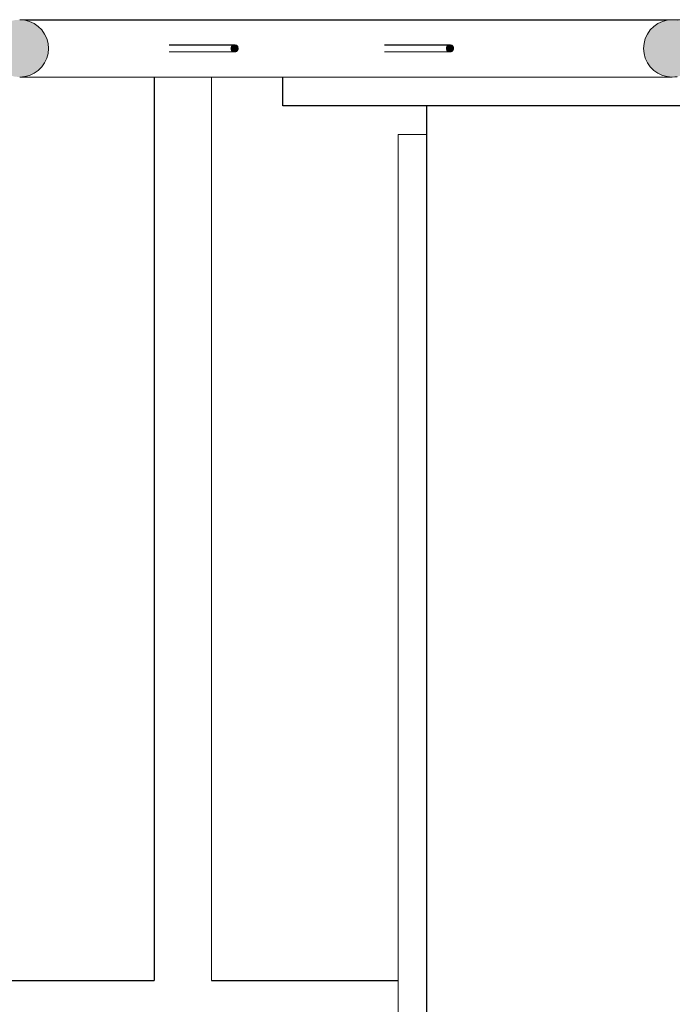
# Model space of a CAD drawing. Header units: millimetres. Extents: x -8078 to 234695, y -4319 to 602442.
# Tile 63 of 152: x 37446 to 37901, y 297837 to 298524. Entities that reach past the tile are written whole.
import ezdxf

# ---------------------------------------------------------------- set-up
doc = ezdxf.new("R2010")
doc.units = ezdxf.units.MM
doc.header["$MEASUREMENT"] = 0
doc.linetypes.add('Wipeout_Contour', pattern=[1000, 0, -1000])
doc.layers.add('#podkład', color=252, linetype='Continuous')
doc.layers.add('Konstrukcja - Stropy', color=7, linetype='Continuous')

# ---------------------------------------------------------------- blocks, each defined once
blk = doc.blocks.new('qqe433333')
at = {"linetype": 'Continuous', "lineweight": 0}
blk.add_hatch(color=252, dxfattribs=at).paths.add_polyline_path([(-1949.87, 684409.41), (-1946.39, 684409.1), (-1942.91, 684409.41), (-1939.53, 684410.31), (-1936.36, 684411.78), (-1933.5, 684413.78), (-1931.03, 684416.25), (-1929.03, 684419.1), (-1927.55, 684422.26), (-1926.64, 684425.63), (-1926.34, 684429.1), (-1926.64, 684432.58), (-1927.55, 684435.94), (-1929.03, 684439.1), (-1931.03, 684441.96), (-1933.5, 684444.42), (-1936.36, 684446.42), (-1939.53, 684447.9), (-1942.91, 684448.8), (-1946.39, 684449.1), (-1949.87, 684448.8), (-1953.24, 684447.9), (-1956.41, 684446.42), (-1959.27, 684444.42), (-1961.74, 684441.96), (-1963.75, 684439.1), (-1965.22, 684435.94), (-1966.13, 684432.58), (-1966.43, 684429.1), (-1966.13, 684425.63), (-1965.22, 684422.26), (-1963.75, 684419.1), (-1961.74, 684416.25), (-1959.27, 684413.78), (-1956.41, 684411.78), (-1953.24, 684410.31)])
at = {"color": 252, "linetype": 'Wipeout_Contour', "lineweight": 0, "ltscale": 1879011.78029739}
blk.add_wipeout([(-1842.18, 684426.6), (-1796.58, 684426.6), (-1797.02, 684426.64), (-1842.61, 684426.64)], dxfattribs=at)
at = {"color": 252, "linetype": 'Wipeout_Contour', "lineweight": 0, "ltscale": 1878431.725451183}
blk.add_wipeout([(-1692.03, 684426.6), (-1646.43, 684426.6), (-1646.87, 684426.64), (-1692.46, 684426.64)], dxfattribs=at)
at = {"color": 252, "linetype": 'Wipeout_Contour', "lineweight": 0, "ltscale": 1878715.475392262}
blk.add_wipeout([(-1836.07, 683762.77), (-1832.6, 683759.3), (-1832.6, 684409.1), (-1836.07, 684409.1)], dxfattribs=at)
at = {"color": 252, "linetype": 'Wipeout_Contour', "lineweight": 0, "ltscale": 1878641.415821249}
blk.add_wipeout([(-1812.9, 683778.99), (-1812.6, 683779.3), (-1812.6, 684409.1), (-1812.9, 684409.1)], dxfattribs=at)
at = {"color": 252, "linetype": 'Wipeout_Contour', "lineweight": 0, "ltscale": 1877823.185803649}
blk.add_wipeout([(-1538.38, 684409.1), (-1491.43, 684409.1), (-1494.91, 684409.41), (-1541.62, 684409.41)], dxfattribs=at)
at = {"color": 252, "linetype": 'Wipeout_Contour', "lineweight": 0, "ltscale": 1877775.371070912}
blk.add_wipeout([(-1662.6, 683189.1), (-1662.6, 684369.1), (-1682.6, 684369.1), (-1682.6, 683189.1)], dxfattribs=at).dxf.layer = 'Konstrukcja - Stropy'
at = {"color": 252, "linetype": 'Wipeout_Contour', "lineweight": 0, "ltscale": 1879013.51307809}
blk.add_wipeout([(-1842.61, 684426.64), (-1797.02, 684426.64), (-1797.44, 684426.75), (-1843.03, 684426.75)], dxfattribs=at)
at = {"color": 252, "linetype": 'Wipeout_Contour', "lineweight": 0, "ltscale": 1878433.458271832}
blk.add_wipeout([(-1692.46, 684426.64), (-1646.87, 684426.64), (-1647.29, 684426.75), (-1692.88, 684426.75)], dxfattribs=at)
at = {"color": 252, "linetype": 'Wipeout_Contour', "lineweight": 0, "ltscale": 1878730.455168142}
blk.add_wipeout([(-1839.44, 683766.14), (-1836.07, 683762.77), (-1836.07, 684409.1), (-1839.44, 684409.1)], dxfattribs=at)
at = {"color": 252, "linetype": 'Wipeout_Contour', "lineweight": 0, "ltscale": 1878643.43468962}
blk.add_wipeout([(-1813.8, 683778.09), (-1812.9, 683778.99), (-1812.9, 684409.1), (-1813.8, 684409.1)], dxfattribs=at)
at = {"color": 252, "linetype": 'Wipeout_Contour', "lineweight": 0, "ltscale": 1877836.603985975}
blk.add_wipeout([(-1544.77, 684410.31), (-1541.62, 684409.41), (-1494.91, 684409.41), (-1498.29, 684410.31)], dxfattribs=at)
at = {"color": 252, "linetype": 'Wipeout_Contour', "lineweight": 0, "ltscale": 1876858.275896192}
blk.add_wipeout([(-1662.6, 683189.1), (-1202.6, 683189.1), (-1202.6, 684389.1), (-1662.6, 684389.1)], dxfattribs=at)
at = {"color": 252, "linetype": 'Continuous', "lineweight": 25, "ltscale": 100}
blk.add_line((-1662.6, 683189.1), (-1662.6, 684369.1), dxfattribs=at)
at = {"layer": 'Konstrukcja - Stropy', "color": 252, "linetype": 'Continuous', "lineweight": 13, "ltscale": 100}
blk.add_line((-1662.6, 684369.1), (-1682.6, 684369.1), dxfattribs=at)
at = {"color": 252, "linetype": 'Wipeout_Contour', "lineweight": 0, "ltscale": 1879015.244997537}
blk.add_wipeout([(-1843.03, 684426.75), (-1797.44, 684426.75), (-1797.83, 684426.94), (-1843.43, 684426.94)], dxfattribs=at)
at = {"color": 252, "linetype": 'Wipeout_Contour', "lineweight": 0, "ltscale": 1878435.190181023}
blk.add_wipeout([(-1692.88, 684426.75), (-1647.29, 684426.75), (-1647.69, 684426.94), (-1693.28, 684426.94)], dxfattribs=at)
at = {"color": 252, "linetype": 'Wipeout_Contour', "lineweight": 0, "ltscale": 1877850.042564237}
blk.add_wipeout([(-1544.77, 684410.31), (-1498.29, 684410.31), (-1501.46, 684411.78), (-1547.72, 684411.78)], dxfattribs=at)
at = {"color": 252, "linetype": 'Wipeout_Contour', "lineweight": 0, "ltscale": 1878744.74876833}
blk.add_wipeout([(-1842.6, 683769.3), (-1839.44, 683766.14), (-1839.44, 684409.1), (-1842.6, 684409.1)], dxfattribs=at)
at = {"color": 252, "linetype": 'Wipeout_Contour', "lineweight": 0, "ltscale": 1878647.411410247}
blk.add_wipeout([(-1815.28, 683776.62), (-1813.8, 683778.09), (-1813.8, 684409.1), (-1815.28, 684409.1)], dxfattribs=at)
at = {"color": 252, "linetype": 'Wipeout_Contour', "lineweight": 0, "ltscale": 1879016.923331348}
blk.add_wipeout([(-1843.43, 684426.94), (-1797.83, 684426.94), (-1798.19, 684427.19), (-1843.78, 684427.19)], dxfattribs=at)
at = {"color": 252, "linetype": 'Wipeout_Contour', "lineweight": 0, "ltscale": 1878436.868552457}
blk.add_wipeout([(-1693.28, 684426.94), (-1647.69, 684426.94), (-1648.04, 684427.19), (-1693.64, 684427.19)], dxfattribs=at)
at = {"color": 252, "linetype": 'Wipeout_Contour', "lineweight": 0, "ltscale": 1877863.093221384}
blk.add_wipeout([(-1550.39, 684413.78), (-1547.72, 684411.78), (-1501.46, 684411.78), (-1504.32, 684413.78)], dxfattribs=at)
at = {"color": 252, "linetype": 'Wipeout_Contour', "lineweight": 0, "ltscale": 1878757.921879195}
blk.add_wipeout([(-1845.45, 683772.15), (-1842.6, 683769.3), (-1842.6, 684409.1), (-1845.45, 684409.1)], dxfattribs=at)
at = {"color": 252, "linetype": 'Wipeout_Contour', "lineweight": 0, "ltscale": 1878653.225277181}
blk.add_wipeout([(-1817.28, 683774.62), (-1815.28, 683776.62), (-1815.28, 684409.1), (-1817.28, 684409.1)], dxfattribs=at)
at = {"color": 252, "linetype": 'Wipeout_Contour', "lineweight": 0, "ltscale": 1879018.497191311}
blk.add_wipeout([(-1844.09, 684427.5), (-1843.78, 684427.19), (-1798.19, 684427.19), (-1798.5, 684427.5)], dxfattribs=at)
at = {"color": 252, "linetype": 'Wipeout_Contour', "lineweight": 0, "ltscale": 1878438.442472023}
blk.add_wipeout([(-1693.64, 684427.19), (-1648.04, 684427.19), (-1648.35, 684427.5), (-1693.94, 684427.5)], dxfattribs=at)
at = {"color": 252, "linetype": 'Wipeout_Contour', "lineweight": 0, "ltscale": 1877875.359443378}
blk.add_wipeout([(-1552.69, 684416.25), (-1550.39, 684413.78), (-1504.32, 684413.78), (-1506.79, 684416.25)], dxfattribs=at)
at = {"color": 252, "linetype": 'Wipeout_Contour', "lineweight": 0, "ltscale": 1878769.574240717}
blk.add_wipeout([(-1847.92, 683774.62), (-1845.45, 683772.15), (-1845.45, 684409.1), (-1847.92, 684409.1)], dxfattribs=at)
at = {"color": 252, "linetype": 'Wipeout_Contour', "lineweight": 0, "ltscale": 1878660.699461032}
blk.add_wipeout([(-1819.74, 684409.1), (-1819.74, 683772.15), (-1817.28, 683774.62), (-1817.28, 684409.1)], dxfattribs=at)
at = {"color": 252, "linetype": 'Wipeout_Contour', "lineweight": 0, "ltscale": 1879295.114323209}
blk.add_wipeout([(-2304.12, 683762.77), (-1836.07, 683762.77), (-1839.44, 683766.14), (-2300.76, 683766.14)], dxfattribs=at)
at = {"color": 252, "linetype": 'Wipeout_Contour', "lineweight": 0, "ltscale": 1879019.918712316}
blk.add_wipeout([(-1798.5, 684427.5), (-1798.75, 684427.85), (-1844.34, 684427.85), (-1844.09, 684427.5)], dxfattribs=at)
at = {"color": 252, "linetype": 'Wipeout_Contour', "lineweight": 0, "ltscale": 1878439.864075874}
blk.add_wipeout([(-1693.94, 684427.5), (-1648.35, 684427.5), (-1648.6, 684427.85), (-1694.19, 684427.85)], dxfattribs=at)
at = {"color": 252, "linetype": 'Wipeout_Contour', "lineweight": 0, "ltscale": 1877886.468509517}
blk.add_wipeout([(-1552.69, 684416.25), (-1506.79, 684416.25), (-1508.79, 684419.1), (-1554.56, 684419.1)], dxfattribs=at)
at = {"color": 252, "linetype": 'Wipeout_Contour', "lineweight": 0, "ltscale": 1878779.351813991}
blk.add_wipeout([(-1849.92, 683776.62), (-1847.92, 683774.62), (-1847.92, 684409.1), (-1849.92, 684409.1)], dxfattribs=at)
at = {"color": 252, "linetype": 'Wipeout_Contour', "lineweight": 0, "ltscale": 1878669.606995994}
blk.add_wipeout([(-1822.6, 684409.1), (-1822.6, 683769.3), (-1819.74, 683772.15), (-1819.74, 684409.1)], dxfattribs=at)
at = {"color": 252, "linetype": 'Wipeout_Contour', "lineweight": 0, "ltscale": 1879298.478725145}
blk.add_wipeout([(-1839.44, 683766.14), (-1842.6, 683769.3), (-2297.6, 683769.3), (-2300.76, 683766.14)], dxfattribs=at)
at = {"color": 252, "linetype": 'Wipeout_Contour', "lineweight": 0, "ltscale": 1879021.144703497}
blk.add_wipeout([(-1798.75, 684427.85), (-1798.93, 684428.25), (-1844.52, 684428.25), (-1844.34, 684427.85)], dxfattribs=at)
at = {"color": 252, "linetype": 'Wipeout_Contour', "lineweight": 0, "ltscale": 1878441.090169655}
blk.add_wipeout([(-1694.19, 684427.85), (-1648.6, 684427.85), (-1648.79, 684428.25), (-1694.37, 684428.25)], dxfattribs=at)
at = {"color": 252, "linetype": 'Wipeout_Contour', "lineweight": 0, "ltscale": 1877896.082921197}
blk.add_wipeout([(-1554.56, 684419.1), (-1508.79, 684419.1), (-1510.27, 684422.26), (-1555.93, 684422.26)], dxfattribs=at)
at = {"color": 252, "linetype": 'Wipeout_Contour', "lineweight": 0, "ltscale": 1878786.957519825}
blk.add_wipeout([(-1851.39, 683778.09), (-1849.92, 683776.62), (-1849.92, 684409.1), (-1851.39, 684409.1)], dxfattribs=at)
at = {"color": 252, "linetype": 'Wipeout_Contour', "lineweight": 0, "ltscale": 1878679.67719677}
blk.add_wipeout([(-1825.76, 683766.14), (-1822.6, 683769.3), (-1822.6, 684409.1), (-1825.76, 684409.1)], dxfattribs=at)
at = {"color": 252, "linetype": 'Wipeout_Contour', "lineweight": 0, "ltscale": 1879301.579492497}
blk.add_wipeout([(-1842.6, 683769.3), (-1845.45, 683772.15), (-2294.74, 683772.15), (-2297.6, 683769.3)], dxfattribs=at)
at = {"color": 252, "linetype": 'Wipeout_Contour', "lineweight": 0, "ltscale": 1879022.137916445}
blk.add_wipeout([(-1844.52, 684428.25), (-1798.93, 684428.25), (-1799.05, 684428.67), (-1844.63, 684428.67)], dxfattribs=at)
at = {"color": 252, "linetype": 'Wipeout_Contour', "lineweight": 0, "ltscale": 1878442.083500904}
blk.add_wipeout([(-1694.37, 684428.25), (-1648.79, 684428.25), (-1648.9, 684428.67), (-1694.48, 684428.67)], dxfattribs=at)
at = {"color": 252, "linetype": 'Wipeout_Contour', "lineweight": 0, "ltscale": 1877903.910568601}
blk.add_wipeout([(-1555.93, 684422.26), (-1510.27, 684422.26), (-1511.17, 684425.63), (-1556.78, 684425.63)], dxfattribs=at)
at = {"color": 252, "linetype": 'Wipeout_Contour', "lineweight": 0, "ltscale": 1878792.160196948}
blk.add_wipeout([(-1852.29, 683778.99), (-1851.39, 683778.09), (-1851.39, 684409.1), (-1852.29, 684409.1)], dxfattribs=at)
at = {"color": 252, "linetype": 'Wipeout_Contour', "lineweight": 0, "ltscale": 1878690.604120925}
blk.add_wipeout([(-1829.12, 683762.77), (-1825.76, 683766.14), (-1825.76, 684409.1), (-1829.12, 684409.1)], dxfattribs=at)
at = {"color": 252, "linetype": 'Wipeout_Contour', "lineweight": 0, "ltscale": 1879304.322322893}
blk.add_wipeout([(-1845.45, 683772.15), (-1847.92, 683774.62), (-2292.28, 683774.62), (-2294.74, 683772.15)], dxfattribs=at)
at = {"color": 252, "linetype": 'Wipeout_Contour', "lineweight": 0, "ltscale": 1879022.868169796}
blk.add_wipeout([(-1844.63, 684428.67), (-1799.05, 684428.67), (-1799.09, 684429.1), (-1844.67, 684429.1)], dxfattribs=at)
at = {"color": 252, "linetype": 'Wipeout_Contour', "lineweight": 0, "ltscale": 1878442.813884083}
blk.add_wipeout([(-1694.48, 684428.67), (-1648.9, 684428.67), (-1648.94, 684429.1), (-1694.52, 684429.1)], dxfattribs=at)
at = {"color": 252, "linetype": 'Wipeout_Contour', "lineweight": 0, "ltscale": 1877909.713629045}
blk.add_wipeout([(-1556.78, 684425.63), (-1511.17, 684425.63), (-1511.48, 684429.1), (-1557.06, 684429.1)], dxfattribs=at)
at = {"color": 252, "linetype": 'Wipeout_Contour', "lineweight": 0, "ltscale": 1878794.80177987}
blk.add_wipeout([(-1852.6, 683779.3), (-1852.29, 683778.99), (-1852.29, 684409.1), (-1852.6, 684409.1)], dxfattribs=at)
at = {"color": 252, "linetype": 'Wipeout_Contour', "lineweight": 0, "ltscale": 1878702.055785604}
blk.add_wipeout([(-1832.6, 683759.3), (-1829.12, 683762.77), (-1829.12, 684409.1), (-1832.6, 684409.1)], dxfattribs=at)
at = {"color": 252, "linetype": 'Wipeout_Contour', "lineweight": 0, "ltscale": 1877913.316674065}
blk.add_wipeout([(-1557.06, 684429.1), (-1511.48, 684429.1), (-1511.17, 684432.58), (-1556.78, 684432.58)], dxfattribs=at)
at = {"color": 252, "linetype": 'Wipeout_Contour', "lineweight": 0, "ltscale": 1879023.318296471}
blk.add_wipeout([(-1844.67, 684429.1), (-1799.09, 684429.1), (-1799.05, 684429.54), (-1844.63, 684429.54)], dxfattribs=at)
at = {"color": 252, "linetype": 'Wipeout_Contour', "lineweight": 0, "ltscale": 1878443.264118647}
blk.add_wipeout([(-1694.52, 684429.1), (-1648.94, 684429.1), (-1648.9, 684429.54), (-1694.48, 684429.54)], dxfattribs=at)
at = {"color": 252, "linetype": 'Wipeout_Contour', "lineweight": 0, "ltscale": 1878695.259810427}
blk.add_wipeout([(-1946.39, 684409.1), (-1538.38, 684409.1), (-1541.62, 684409.41), (-1942.91, 684409.41)], dxfattribs=at)
at = {"color": 252, "linetype": 'Wipeout_Contour', "lineweight": 0, "ltscale": 1879306.623889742}
blk.add_wipeout([(-2292.28, 683774.62), (-1847.92, 683774.62), (-1849.92, 683776.62), (-2290.28, 683776.62)], dxfattribs=at)
at = {"color": 252, "linetype": 'Wipeout_Contour', "lineweight": 0, "ltscale": 1878077.379906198}
blk.add_wipeout([(-1829.12, 683762.77), (-1682.6, 683762.77), (-1682.6, 683766.14), (-1825.76, 683766.14)], dxfattribs=at)
at = {"color": 252, "linetype": 'Wipeout_Contour', "lineweight": 0, "ltscale": 1877914.610234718}
blk.add_wipeout([(-1556.78, 684432.58), (-1511.17, 684432.58), (-1510.27, 684435.94), (-1555.93, 684435.94)], dxfattribs=at)
at = {"color": 252, "linetype": 'Wipeout_Contour', "lineweight": 0, "ltscale": 1879023.47458648}
blk.add_wipeout([(-1844.63, 684429.54), (-1799.05, 684429.54), (-1798.93, 684429.96), (-1844.52, 684429.96)], dxfattribs=at)
at = {"color": 252, "linetype": 'Wipeout_Contour', "lineweight": 0, "ltscale": 1878443.420583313}
blk.add_wipeout([(-1694.48, 684429.54), (-1648.9, 684429.54), (-1648.79, 684429.96), (-1694.37, 684429.96)], dxfattribs=at)
at = {"color": 252, "linetype": 'Wipeout_Contour', "lineweight": 0, "ltscale": 1878695.433930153}
blk.add_wipeout([(-1939.53, 684410.31), (-1942.91, 684409.41), (-1541.62, 684409.41), (-1544.77, 684410.31)], dxfattribs=at)
at = {"color": 252, "linetype": 'Wipeout_Contour', "lineweight": 0, "ltscale": 1879308.414197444}
blk.add_wipeout([(-2288.8, 683778.09), (-2290.28, 683776.62), (-1849.92, 683776.62), (-1851.39, 683778.09)], dxfattribs=at)
at = {"color": 252, "linetype": 'Wipeout_Contour', "lineweight": 0, "ltscale": 1878074.441554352}
blk.add_wipeout([(-1825.76, 683766.14), (-1682.6, 683766.14), (-1682.6, 683769.3), (-1822.6, 683769.3)], dxfattribs=at)
at = {"color": 252, "linetype": 'Wipeout_Contour', "lineweight": 0, "ltscale": 1877913.554150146}
blk.add_wipeout([(-1555.93, 684435.94), (-1510.27, 684435.94), (-1508.79, 684439.1), (-1554.56, 684439.1)], dxfattribs=at)
at = {"color": 252, "linetype": 'Wipeout_Contour', "lineweight": 0, "ltscale": 1879023.327303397}
blk.add_wipeout([(-1844.34, 684430.35), (-1844.52, 684429.96), (-1798.93, 684429.96), (-1798.75, 684430.35)], dxfattribs=at)
at = {"color": 252, "linetype": 'Wipeout_Contour', "lineweight": 0, "ltscale": 1878443.273442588}
blk.add_wipeout([(-1694.37, 684429.96), (-1648.79, 684429.96), (-1648.6, 684430.35), (-1694.19, 684430.35)], dxfattribs=at)
at = {"color": 252, "linetype": 'Wipeout_Contour', "lineweight": 0, "ltscale": 1878696.235072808}
blk.add_wipeout([(-1936.36, 684411.78), (-1939.53, 684410.31), (-1544.77, 684410.31), (-1547.72, 684411.78)], dxfattribs=at)
at = {"color": 252, "linetype": 'Wipeout_Contour', "lineweight": 0, "ltscale": 1879309.638878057}
blk.add_wipeout([(-2288.8, 683778.09), (-1851.39, 683778.09), (-1852.29, 683778.99), (-2287.9, 683778.99)], dxfattribs=at)
at = {"color": 252, "linetype": 'Wipeout_Contour', "lineweight": 0, "ltscale": 1878071.734465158}
blk.add_wipeout([(-1822.6, 683769.3), (-1682.6, 683769.3), (-1682.6, 683772.15), (-1819.74, 683772.15)], dxfattribs=at)
at = {"color": 252, "linetype": 'Wipeout_Contour', "lineweight": 0, "ltscale": 1877910.180499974}
blk.add_wipeout([(-1554.56, 684439.1), (-1508.79, 684439.1), (-1506.79, 684441.96), (-1552.69, 684441.96)], dxfattribs=at)
at = {"color": 252, "linetype": 'Wipeout_Contour', "lineweight": 0, "ltscale": 1879022.880931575}
blk.add_wipeout([(-1844.34, 684430.35), (-1798.75, 684430.35), (-1798.5, 684430.71), (-1844.09, 684430.71)], dxfattribs=at)
at = {"color": 252, "linetype": 'Wipeout_Contour', "lineweight": 0, "ltscale": 1878442.827210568}
blk.add_wipeout([(-1694.19, 684430.35), (-1648.6, 684430.35), (-1648.35, 684430.71), (-1693.94, 684430.71)], dxfattribs=at)
at = {"color": 252, "linetype": 'Wipeout_Contour', "lineweight": 0, "ltscale": 1878697.638882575}
blk.add_wipeout([(-1933.5, 684413.78), (-1936.36, 684411.78), (-1547.72, 684411.78), (-1550.39, 684413.78)], dxfattribs=at)
at = {"color": 252, "linetype": 'Wipeout_Contour', "lineweight": 0, "ltscale": 19732297.17128505}
blk.add_wipeout([(-1852.29, 683778.99), (-1852.6, 683779.3), (-1980.1, 683779.3), (-1980.13, 683779.26), (-1980.25, 683779.22), (-1980.43, 683779.19), (-1980.68, 683779.16), (-1980.99, 683779.13), (-1981.35, 683779.11), (-1981.74, 683779.09), (-1982.16, 683779.08), (-1982.6, 683779.08), (-1983.03, 683779.08), (-1983.45, 683779.09), (-1983.85, 683779.11), (-1984.2, 683779.13), (-1984.51, 683779.16), (-1984.76, 683779.19), (-1984.95, 683779.22), (-1985.06, 683779.26), (-1985.1, 683779.3), (-2130.1, 683779.3), (-2130.13, 683779.26), (-2130.25, 683779.22), (-2130.43, 683779.19), (-2130.68, 683779.16), (-2130.99, 683779.13), (-2131.35, 683779.11), (-2131.74, 683779.09), (-2132.16, 683779.08), (-2132.6, 683779.08), (-2133.03, 683779.08), (-2133.45, 683779.09), (-2133.85, 683779.11), (-2134.2, 683779.13), (-2134.51, 683779.16), (-2134.76, 683779.19), (-2134.95, 683779.22), (-2135.06, 683779.26), (-2135.1, 683779.3), (-2287.6, 683779.3), (-2287.9, 683778.99)], dxfattribs=at)
at = {"color": 252, "linetype": 'Wipeout_Contour', "lineweight": 0, "ltscale": 1878069.34088506}
blk.add_wipeout([(-1819.74, 683772.15), (-1682.6, 683772.15), (-1682.6, 683774.62), (-1817.28, 683774.62)], dxfattribs=at)
at = {"color": 252, "linetype": 'Continuous', "lineweight": 13, "ltscale": 100}
for p, q in [((-1852.6, 684409.1), (-1852.6, 683779.3)), ((-1852.6, 683779.3), (-1980.1, 683779.3))]:
    blk.add_line(p, q, dxfattribs=at)
at = {"color": 252, "linetype": 'Wipeout_Contour', "lineweight": 0, "ltscale": 1877904.591777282}
blk.add_wipeout([(-1552.69, 684441.96), (-1506.79, 684441.96), (-1504.32, 684444.42), (-1550.39, 684444.42)], dxfattribs=at)
at = {"color": 252, "linetype": 'Wipeout_Contour', "lineweight": 0, "ltscale": 1879022.149038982}
blk.add_wipeout([(-1844.09, 684430.71), (-1798.5, 684430.71), (-1798.19, 684431.02), (-1843.78, 684431.02)], dxfattribs=at)
at = {"color": 252, "linetype": 'Wipeout_Contour', "lineweight": 0, "ltscale": 1878442.095448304}
blk.add_wipeout([(-1693.94, 684430.71), (-1648.35, 684430.71), (-1648.04, 684431.02), (-1693.64, 684431.02)], dxfattribs=at)
at = {"color": 252, "linetype": 'Wipeout_Contour', "lineweight": 0, "ltscale": 1878699.602768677}
blk.add_wipeout([(-1933.5, 684413.78), (-1550.39, 684413.78), (-1552.69, 684416.25), (-1931.03, 684416.25)], dxfattribs=at)
at = {"color": 252, "linetype": 'Wipeout_Contour', "lineweight": 0, "ltscale": 1878067.33354971}
blk.add_wipeout([(-1682.6, 683774.62), (-1682.6, 683776.62), (-1815.28, 683776.62), (-1817.28, 683774.62)], dxfattribs=at)
at = {"color": 252, "linetype": 'Wipeout_Contour', "lineweight": 0, "ltscale": 1877896.957781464}
blk.add_wipeout([(-1550.39, 684444.42), (-1504.32, 684444.42), (-1501.46, 684446.42), (-1547.72, 684446.42)], dxfattribs=at)
at = {"color": 252, "linetype": 'Wipeout_Contour', "lineweight": 0, "ltscale": 1879021.153836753}
blk.add_wipeout([(-1843.43, 684431.27), (-1843.78, 684431.02), (-1798.19, 684431.02), (-1797.83, 684431.27)], dxfattribs=at)
at = {"color": 252, "linetype": 'Wipeout_Contour', "lineweight": 0, "ltscale": 1878441.100362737}
blk.add_wipeout([(-1693.64, 684431.02), (-1648.04, 684431.02), (-1647.69, 684431.27), (-1693.28, 684431.27)], dxfattribs=at)
at = {"color": 252, "linetype": 'Wipeout_Contour', "lineweight": 0, "ltscale": 1878702.067018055}
blk.add_wipeout([(-1552.69, 684416.25), (-1554.56, 684419.1), (-1929.03, 684419.1), (-1931.03, 684416.25)], dxfattribs=at)
at = {"color": 252, "linetype": 'Wipeout_Contour', "lineweight": 0, "ltscale": 1878065.773428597}
blk.add_wipeout([(-1813.8, 683778.09), (-1815.28, 683776.62), (-1682.6, 683776.62), (-1682.6, 683778.09)], dxfattribs=at)
at = {"color": 252, "linetype": 'Wipeout_Contour', "lineweight": 0, "ltscale": 1877887.510447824}
blk.add_wipeout([(-1547.72, 684446.42), (-1501.46, 684446.42), (-1498.29, 684447.9), (-1544.77, 684447.9)], dxfattribs=at)
at = {"color": 252, "linetype": 'Wipeout_Contour', "lineweight": 0, "ltscale": 1879019.925577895}
blk.add_wipeout([(-1843.43, 684431.27), (-1797.83, 684431.27), (-1797.44, 684431.45), (-1843.03, 684431.45)], dxfattribs=at)
at = {"color": 252, "linetype": 'Wipeout_Contour', "lineweight": 0, "ltscale": 1878439.872210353}
blk.add_wipeout([(-1693.28, 684431.27), (-1647.69, 684431.27), (-1647.29, 684431.45), (-1692.88, 684431.45)], dxfattribs=at)
at = {"color": 252, "linetype": 'Wipeout_Contour', "lineweight": 0, "ltscale": 1878704.956807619}
blk.add_wipeout([(-1554.56, 684419.1), (-1555.93, 684422.26), (-1927.55, 684422.26), (-1929.03, 684419.1)], dxfattribs=at)
at = {"color": 252, "linetype": 'Wipeout_Contour', "lineweight": 0, "ltscale": 1878064.707862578}
blk.add_wipeout([(-1812.9, 683778.99), (-1813.8, 683778.09), (-1682.6, 683778.09), (-1682.6, 683778.99)], dxfattribs=at)
at = {"color": 252, "linetype": 'Wipeout_Contour', "lineweight": 0, "ltscale": 1877876.536811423}
blk.add_wipeout([(-1541.62, 684448.8), (-1544.77, 684447.9), (-1498.29, 684447.9), (-1494.91, 684448.8)], dxfattribs=at)
at = {"color": 252, "linetype": 'Wipeout_Contour', "lineweight": 0, "ltscale": 1879018.501583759}
blk.add_wipeout([(-1843.03, 684431.45), (-1797.44, 684431.45), (-1797.02, 684431.57), (-1842.61, 684431.57)], dxfattribs=at)
at = {"color": 252, "linetype": 'Wipeout_Contour', "lineweight": 0, "ltscale": 1878438.448293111}
blk.add_wipeout([(-1692.88, 684431.45), (-1647.29, 684431.45), (-1646.87, 684431.57), (-1692.46, 684431.57)], dxfattribs=at)
at = {"color": 252, "linetype": 'Wipeout_Contour', "lineweight": 0, "ltscale": 1878064.169177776}
blk.add_wipeout([(-1812.9, 683778.99), (-1682.6, 683778.99), (-1682.6, 683779.3), (-1812.6, 683779.3)], dxfattribs=at)
at = {"color": 252, "linetype": 'Continuous', "lineweight": 13, "ltscale": 100}
for p in [(-1812.6, 684409.1), (-1682.6, 683779.3)]:
    blk.add_line(p, (-1812.6, 683779.3), dxfattribs=at)
at = {"layer": 'Konstrukcja - Stropy', "color": 252, "linetype": 'Continuous', "lineweight": 13, "ltscale": 100}
blk.add_line((-1682.6, 683189.1), (-1682.6, 684369.1), dxfattribs=at)
at = {"color": 252, "linetype": 'Wipeout_Contour', "lineweight": 0, "ltscale": 1877864.370262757}
blk.add_wipeout([(-1538.38, 684449.1), (-1541.62, 684448.8), (-1494.91, 684448.8), (-1491.43, 684449.1)], dxfattribs=at)
at = {"color": 252, "linetype": 'Wipeout_Contour', "lineweight": 0, "ltscale": 1879016.925127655}
blk.add_wipeout([(-1842.61, 684431.57), (-1797.02, 684431.57), (-1796.58, 684431.6), (-1842.18, 684431.6)], dxfattribs=at)
at = {"color": 252, "linetype": 'Wipeout_Contour', "lineweight": 0, "ltscale": 1878436.871889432}
blk.add_wipeout([(-1646.87, 684431.57), (-1646.43, 684431.6), (-1692.03, 684431.6), (-1692.46, 684431.57)], dxfattribs=at)
at = {"linetype": 'Continuous', "lineweight": 0}
for points in [[(-1494.91, 684409.41), (-1491.43, 684409.1), (-1487.95, 684409.41), (-1484.58, 684410.31), (-1481.41, 684411.78), (-1478.55, 684413.78), (-1476.08, 684416.25), (-1474.07, 684419.1), (-1472.6, 684422.26), (-1471.69, 684425.63), (-1471.39, 684429.1), (-1471.69, 684432.58), (-1472.6, 684435.94), (-1474.07, 684439.1), (-1476.08, 684441.96), (-1478.55, 684444.42), (-1481.41, 684446.42), (-1484.58, 684447.9), (-1487.95, 684448.8), (-1491.43, 684449.1), (-1494.91, 684448.8), (-1498.29, 684447.9), (-1501.46, 684446.42), (-1504.32, 684444.42), (-1506.79, 684441.96), (-1508.79, 684439.1), (-1510.27, 684435.94), (-1511.17, 684432.58), (-1511.48, 684429.1), (-1511.17, 684425.63), (-1510.27, 684422.26), (-1508.79, 684419.1), (-1506.79, 684416.25), (-1504.32, 684413.78), (-1501.46, 684411.78), (-1498.29, 684410.31)], [(-1796.58, 684426.6), (-1796.14, 684426.64), (-1795.72, 684426.75), (-1795.33, 684426.94), (-1794.97, 684427.19), (-1794.66, 684427.5), (-1794.41, 684427.85), (-1794.23, 684428.25), (-1794.11, 684428.67), (-1794.07, 684429.1), (-1794.11, 684429.54), (-1794.23, 684429.96), (-1794.41, 684430.35), (-1794.66, 684430.71), (-1794.97, 684431.02), (-1795.33, 684431.27), (-1795.72, 684431.45), (-1796.14, 684431.57), (-1796.58, 684431.6), (-1797.02, 684431.57), (-1797.44, 684431.45), (-1797.83, 684431.27), (-1798.19, 684431.02), (-1798.5, 684430.71), (-1798.75, 684430.35), (-1798.93, 684429.96), (-1799.05, 684429.54), (-1799.09, 684429.1), (-1799.05, 684428.67), (-1798.93, 684428.25), (-1798.75, 684427.85), (-1798.5, 684427.5), (-1798.19, 684427.19), (-1797.83, 684426.94), (-1797.44, 684426.75), (-1797.02, 684426.64)], [(-1646.87, 684426.64), (-1646.43, 684426.6), (-1646, 684426.64), (-1645.58, 684426.75), (-1645.18, 684426.94), (-1644.82, 684427.19), (-1644.51, 684427.5), (-1644.26, 684427.85), (-1644.08, 684428.25), (-1643.97, 684428.67), (-1643.93, 684429.1), (-1643.97, 684429.54), (-1644.08, 684429.96), (-1644.26, 684430.35), (-1644.51, 684430.71), (-1644.82, 684431.02), (-1645.18, 684431.27), (-1645.58, 684431.45), (-1646, 684431.57), (-1646.43, 684431.6), (-1646.87, 684431.57), (-1647.29, 684431.45), (-1647.69, 684431.27), (-1648.04, 684431.02), (-1648.35, 684430.71), (-1648.6, 684430.35), (-1648.79, 684429.96), (-1648.9, 684429.54), (-1648.94, 684429.1), (-1648.9, 684428.67), (-1648.79, 684428.25), (-1648.6, 684427.85), (-1648.35, 684427.5), (-1648.04, 684427.19), (-1647.69, 684426.94), (-1647.29, 684426.75)]]:
    blk.add_hatch(color=252, dxfattribs=at).paths.add_polyline_path(points)
at = {"color": 252, "linetype": 'Continuous', "lineweight": 13, "ltscale": 100}
blk.add_line((-1063.38, 684449.1), (-1491.43, 684449.1), dxfattribs=at)
at = {"color": 252, "linetype": 'Wipeout_Contour', "lineweight": 0, "ltscale": 20665966.92704027}
blk.add_wipeout([(-1557.06, 684429.1), (-1556.78, 684432.58), (-1926.64, 684432.58), (-1926.34, 684429.1), (-1844.67, 684429.1), (-1844.63, 684429.54), (-1844.52, 684429.96), (-1844.34, 684430.35), (-1844.09, 684430.71), (-1843.78, 684431.02), (-1843.43, 684431.27), (-1843.03, 684431.45), (-1842.61, 684431.57), (-1842.18, 684431.6), (-1796.58, 684431.6), (-1796.14, 684431.57), (-1795.72, 684431.45), (-1795.33, 684431.27), (-1794.97, 684431.02), (-1794.66, 684430.71), (-1794.41, 684430.35), (-1794.23, 684429.96), (-1794.11, 684429.54), (-1794.07, 684429.1), (-1694.52, 684429.1), (-1694.48, 684429.54), (-1694.37, 684429.96), (-1694.19, 684430.35), (-1693.94, 684430.71), (-1693.64, 684431.02), (-1693.28, 684431.27), (-1692.88, 684431.45), (-1692.46, 684431.57), (-1692.03, 684431.6), (-1646.43, 684431.6), (-1646, 684431.57), (-1645.58, 684431.45), (-1645.18, 684431.27), (-1644.82, 684431.02), (-1644.51, 684430.71), (-1644.26, 684430.35), (-1644.08, 684429.96), (-1643.97, 684429.54), (-1643.93, 684429.1)], dxfattribs=at)
at = {"color": 252, "linetype": 'Wipeout_Contour', "lineweight": 0, "ltscale": 1878708.1843645}
blk.add_wipeout([(-1555.93, 684422.26), (-1556.78, 684425.63), (-1926.64, 684425.63), (-1927.55, 684422.26)], dxfattribs=at)
at = {"color": 252, "linetype": 'Wipeout_Contour', "lineweight": 0, "ltscale": 1877875.749360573}
blk.add_wipeout([(-1762.92, 684389.1), (-1302.92, 684389.1), (-1302.92, 684409.1), (-1762.92, 684409.1)], dxfattribs=at)
at = {"color": 252, "linetype": 'Continuous', "lineweight": 13, "ltscale": 100}
for p, q in [((-1538.38, 684409.1), (-1946.39, 684409.1)), ((-1491.43, 684409.1), (-1538.38, 684409.1))]:
    blk.add_line(p, q, dxfattribs=at)
at = {"color": 252, "linetype": 'Continuous', "lineweight": 25, "ltscale": 100}
for p, q in [((-1762.92, 684389.1), (-1762.92, 684409.1)), ((-1302.92, 684389.1), (-1762.92, 684389.1)), ((-1662.6, 684369.1), (-1662.6, 684389.1))]:
    blk.add_line(p, q, dxfattribs=at)
at = {"color": 252, "linetype": 'Continuous', "lineweight": 13, "ltscale": 100, "flags": 128}
blk.add_lwpolyline([(-1487.95, 684448.8), (-1491.43, 684449.1), (-1494.91, 684448.8), (-1498.29, 684447.9), (-1501.46, 684446.42), (-1504.32, 684444.42), (-1506.79, 684441.96), (-1508.79, 684439.1), (-1510.27, 684435.94), (-1511.17, 684432.58), (-1511.48, 684429.1), (-1511.17, 684425.63), (-1510.27, 684422.26), (-1508.79, 684419.1), (-1506.79, 684416.25), (-1504.32, 684413.78), (-1501.46, 684411.78), (-1498.29, 684410.31), (-1494.91, 684409.41), (-1491.43, 684409.1), (-1487.95, 684409.41)], dxfattribs=at)
at = {"color": 252, "linetype": 'Wipeout_Contour', "lineweight": 0, "ltscale": 1878718.87945684}
blk.add_wipeout([(-1926.64, 684432.58), (-1556.78, 684432.58), (-1555.93, 684435.94), (-1927.55, 684435.94)], dxfattribs=at)
at = {"color": 252, "linetype": 'Wipeout_Contour', "lineweight": 0, "ltscale": 20665930.00931146}
blk.add_wipeout([(-1926.64, 684425.63), (-1556.78, 684425.63), (-1557.06, 684429.1), (-1643.93, 684429.1), (-1643.97, 684428.67), (-1644.08, 684428.25), (-1644.26, 684427.85), (-1644.51, 684427.5), (-1644.82, 684427.19), (-1645.18, 684426.94), (-1645.58, 684426.75), (-1646, 684426.64), (-1646.43, 684426.6), (-1692.03, 684426.6), (-1692.46, 684426.64), (-1692.88, 684426.75), (-1693.28, 684426.94), (-1693.64, 684427.19), (-1693.94, 684427.5), (-1694.19, 684427.85), (-1694.37, 684428.25), (-1694.48, 684428.67), (-1694.52, 684429.1), (-1794.07, 684429.1), (-1794.11, 684428.67), (-1794.23, 684428.25), (-1794.41, 684427.85), (-1794.66, 684427.5), (-1794.97, 684427.19), (-1795.33, 684426.94), (-1795.72, 684426.75), (-1796.14, 684426.64), (-1796.58, 684426.6), (-1842.18, 684426.6), (-1842.61, 684426.64), (-1843.03, 684426.75), (-1843.43, 684426.94), (-1843.78, 684427.19), (-1844.09, 684427.5), (-1844.34, 684427.85), (-1844.52, 684428.25), (-1844.63, 684428.67), (-1844.67, 684429.1), (-1926.34, 684429.1)], dxfattribs=at)
at = {"color": 252, "linetype": 'Continuous', "lineweight": 13, "ltscale": 100}
for p, q in [((-1796.58, 684431.6), (-1842.18, 684431.6)), ((-1646.43, 684431.6), (-1692.03, 684431.6)), ((-1796.58, 684426.6), (-1842.18, 684426.6)), ((-1646.43, 684426.6), (-1692.03, 684426.6))]:
    blk.add_line(p, q, dxfattribs=at)
at = {"color": 252, "linetype": 'Continuous', "lineweight": 13, "ltscale": 100, "flags": 128}
for points in [[(-1796.14, 684426.64), (-1795.72, 684426.75), (-1795.33, 684426.94), (-1794.97, 684427.19), (-1794.66, 684427.5), (-1794.41, 684427.85), (-1794.23, 684428.25), (-1794.11, 684428.67), (-1794.07, 684429.1), (-1794.11, 684429.54), (-1794.23, 684429.96), (-1794.41, 684430.35), (-1794.66, 684430.71), (-1794.97, 684431.02), (-1795.33, 684431.27), (-1795.72, 684431.45), (-1796.14, 684431.57), (-1796.58, 684431.6), (-1797.02, 684431.57), (-1797.44, 684431.45), (-1797.83, 684431.27), (-1798.19, 684431.02), (-1798.5, 684430.71), (-1798.75, 684430.35), (-1798.93, 684429.96), (-1799.05, 684429.54), (-1799.09, 684429.1), (-1799.05, 684428.67), (-1798.93, 684428.25), (-1798.75, 684427.85), (-1798.5, 684427.5), (-1798.19, 684427.19), (-1797.83, 684426.94), (-1797.44, 684426.75), (-1797.02, 684426.64), (-1796.58, 684426.6)], [(-1646.43, 684426.6), (-1646, 684426.64), (-1645.58, 684426.75), (-1645.18, 684426.94), (-1644.82, 684427.19), (-1644.51, 684427.5), (-1644.26, 684427.85), (-1644.08, 684428.25), (-1643.97, 684428.67), (-1643.93, 684429.1), (-1643.97, 684429.54), (-1644.08, 684429.96), (-1644.26, 684430.35), (-1644.51, 684430.71), (-1644.82, 684431.02), (-1645.18, 684431.27), (-1645.58, 684431.45), (-1646, 684431.57), (-1646.43, 684431.6), (-1646.87, 684431.57), (-1647.29, 684431.45), (-1647.69, 684431.27), (-1648.04, 684431.02), (-1648.35, 684430.71), (-1648.6, 684430.35), (-1648.79, 684429.96), (-1648.9, 684429.54), (-1648.94, 684429.1), (-1648.9, 684428.67), (-1648.79, 684428.25), (-1648.6, 684427.85), (-1648.35, 684427.5), (-1648.04, 684427.19), (-1647.69, 684426.94), (-1647.29, 684426.75), (-1646.87, 684426.64)]]:
    blk.add_lwpolyline(points, close=True, dxfattribs=at)
at = {"color": 252, "linetype": 'Wipeout_Contour', "lineweight": 0, "ltscale": 1878722.4205067}
blk.add_wipeout([(-1927.55, 684435.94), (-1555.93, 684435.94), (-1554.56, 684439.1), (-1929.03, 684439.1)], dxfattribs=at)
at = {"color": 252, "linetype": 'Wipeout_Contour', "lineweight": 0, "ltscale": 1878725.768730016}
blk.add_wipeout([(-1931.03, 684441.96), (-1929.03, 684439.1), (-1554.56, 684439.1), (-1552.69, 684441.96)], dxfattribs=at)
at = {"color": 252, "linetype": 'Wipeout_Contour', "lineweight": 0, "ltscale": 1878728.822291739}
blk.add_wipeout([(-1552.69, 684441.96), (-1550.39, 684444.42), (-1933.5, 684444.42), (-1931.03, 684441.96)], dxfattribs=at)
at = {"color": 252, "linetype": 'Wipeout_Contour', "lineweight": 0, "ltscale": 1878731.488397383}
blk.add_wipeout([(-1933.5, 684444.42), (-1550.39, 684444.42), (-1547.72, 684446.42), (-1936.36, 684446.42)], dxfattribs=at)
at = {"color": 252, "linetype": 'Wipeout_Contour', "lineweight": 0, "ltscale": 1878733.686090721}
blk.add_wipeout([(-1936.36, 684446.42), (-1547.72, 684446.42), (-1544.77, 684447.9), (-1939.53, 684447.9)], dxfattribs=at)
at = {"color": 252, "linetype": 'Wipeout_Contour', "lineweight": 0, "ltscale": 1878735.348504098}
blk.add_wipeout([(-1942.91, 684448.8), (-1939.53, 684447.9), (-1544.77, 684447.9), (-1541.62, 684448.8)], dxfattribs=at)
at = {"color": 252, "linetype": 'Wipeout_Contour', "lineweight": 0, "ltscale": 1878736.425146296}
blk.add_wipeout([(-1541.62, 684448.8), (-1538.38, 684449.1), (-1946.39, 684449.1), (-1942.91, 684448.8)], dxfattribs=at)
at = {"color": 252, "linetype": 'Continuous', "lineweight": 13, "ltscale": 100}
for p, q in [((-1538.38, 684449.1), (-1946.39, 684449.1)), ((-1491.43, 684449.1), (-1538.38, 684449.1))]:
    blk.add_line(p, q, dxfattribs=at)
at = {"color": 252, "linetype": 'Continuous', "lineweight": 13, "ltscale": 100, "flags": 128}
blk.add_lwpolyline([(-1946.39, 684409.1), (-1942.91, 684409.41), (-1939.53, 684410.31), (-1936.36, 684411.78), (-1933.5, 684413.78), (-1931.03, 684416.25), (-1929.03, 684419.1), (-1927.55, 684422.26), (-1926.64, 684425.63), (-1926.34, 684429.1), (-1926.64, 684432.58), (-1927.55, 684435.94), (-1929.03, 684439.1), (-1931.03, 684441.96), (-1933.5, 684444.42), (-1936.36, 684446.42), (-1939.53, 684447.9), (-1942.91, 684448.8), (-1946.39, 684449.1)], dxfattribs=at)

msp = doc.modelspace()

# ---------------------------------------------------------------- block references
at = {"layer": '#podkład'}
msp.add_blockref('qqe433333', (39392.7, -385925.54), dxfattribs=at)

doc.saveas('drawing.dxf')
